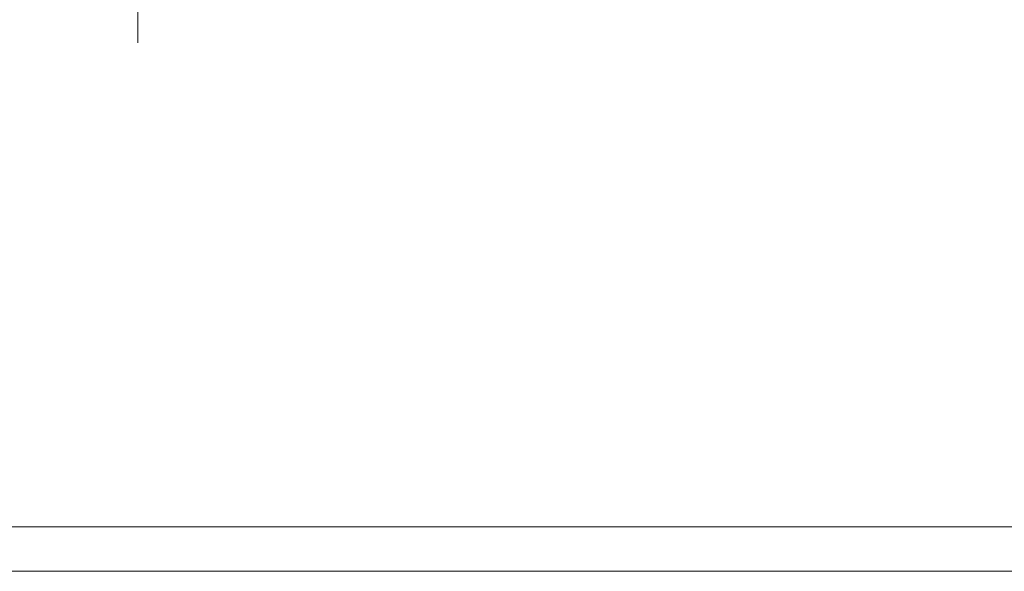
# Paper-space layout 'AD-06 DETAL KANAŁU UPUSTOWEGO ZEWNĘTRZNEGO' of a CAD drawing. Header units: millimetres. Extents: x 0 to 420, y 0 to 297.
# Tile 2 of 8: x 92 to 200, y 0 to 61. Entities that reach past the tile are written whole.
import ezdxf
from ezdxf.xclip import XClip

# ---------------------------------------------------------------- set-up
doc = ezdxf.new("R2010")
doc.units = ezdxf.units.MM
doc.header["$MEASUREMENT"] = 0
doc.header["$XCLIPFRAME"] = 0
doc.layers.add('A_Arkusz_Nr_pióra__1', color=7, linetype='Continuous', lineweight=20)
doc.layers.add('A_fundamenty_Nr_pióra__10', color=7, linetype='Continuous', lineweight=13, true_color=0x4b4b4b)
doc.layers.add('A_podrys', color=7, linetype='Continuous')

# ---------------------------------------------------------------- blocks, each defined once
blk = doc.blocks.new('Rysunek_1_1', base_point=(-12066.03, -7041.92))
at = {"layer": 'A_fundamenty_Nr_pióra__10', "color": 251, "linetype": 'Continuous', "lineweight": 13, "ltscale": 0.05, "true_color": 0x4b4b4b}
blk.add_line((104.51, 58.08), (104.51, 172.28), dxfattribs=at)

psp = doc.layouts.new('AD-06 DETAL KANAŁU UPUSTOWEGO ZEWNĘTRZNEGO')

# ---------------------------------------------------------------- linework, layer by layer
at = {"layer": 'A_Arkusz_Nr_pióra__1', "color": 7, "linetype": 'Continuous', "lineweight": 20}
psp.add_line((415.1, 4.9), (29.9, 4.9), dxfattribs=at)
at = {"layer": 'A_Arkusz_Nr_pióra__1', "color": 7, "linetype": 'Continuous', "lineweight": 20, "flags": 128}
psp.add_lwpolyline([(0, 297), (420, 297), (420, 0), (0, 0)], close=True, dxfattribs=at)

# ---------------------------------------------------------------- block references
at = {"layer": 'A_podrys', "color": 37, "linetype": 'Continuous', "lineweight": 5, "true_color": 0x656532}
ref = psp.add_blockref('Rysunek_1_1', (-12066.03, -7041.92), dxfattribs=at)
XClip(ref).set_block_clipping_path([(43.0187673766, 58.080714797), (303.6482210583, 260.411474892)])

doc.saveas('drawing.dxf')
